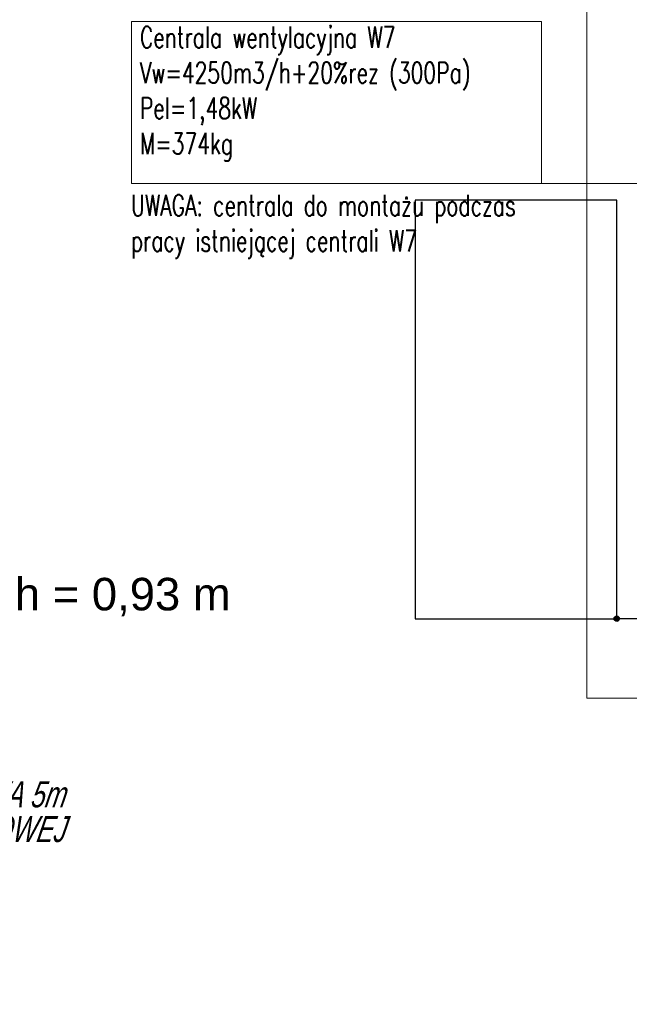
# Model space of a CAD drawing. Header units: millimetres. Extents: x -3034 to 546681, y -100001 to 133386.
# Tile 30 of 173: x 61256 to 64069, y -6003 to -1461. Entities that reach past the tile are written whole.
import ezdxf
from ezdxf import colors
from ezdxf.entities.mleader import LeaderData, LeaderLine
from ezdxf.lldxf.tags import DXFTag
from ezdxf.math import Vec2, Vec3

# ---------------------------------------------------------------- set-up
doc = ezdxf.new("R2010")
doc.units = ezdxf.units.MM
doc.set_wipeout_variables(frame=1)
doc.linetypes.add('ACAD_ISO03W100', pattern=[150, 60, -90])
doc.linetypes.add('Wipeout_Contour', pattern=[1000, 0, -1000])
for name, color, linetype, lineweight in [('A-widok', 7, 'Continuous', 15), ('HVAC_WENTYLACJA_ETYKIETY', 3, 'Continuous', 18), ('PAB - opisy ogólne', 7, 'Continuous', 18)]:
    doc.layers.add(name, color=color, linetype=linetype, lineweight=lineweight)
for name, color, linetype in [('ELEK CIENKIE', 80, 'Continuous'), ('ELEK ODGROMÓWKA', 214, 'Continuous'), ('Linia', 252, 'Continuous'), ('Słup', 252, 'Continuous'), ('Tekst', 252, 'Continuous')]:
    doc.layers.add(name, color=color, linetype=linetype)
doc.styles.add('ROMANS-ITALIC', font='ariali.ttf', dxfattribs={"width": 0.7, "oblique": 12})
doc.styles.get("Standard").update_dxf_attribs({"font": 'arial.ttf'})
doc.styles.add('Times new roman', font='arial.ttf')
tags = doc.linetypes.add('DASH', pattern=[15, 10, -5]).pattern_tags.tags
tags[6:7] = [DXFTag(74, 4), DXFTag(75, 0), DXFTag(340, '0'), DXFTag(46, 0.0), DXFTag(50, 0.0), DXFTag(44, 0.0), DXFTag(45, 0.0)]
tags[4:5] = [DXFTag(74, 4), DXFTag(75, 0), DXFTag(340, '0'), DXFTag(46, 0.0), DXFTag(50, 0.0), DXFTag(44, 0.0), DXFTag(45, 0.0)]

# ---------------------------------------------------------------- blocks, each defined once
blk = doc.blocks.new('A$C67C5DD4D')
at = {"layer": 'Tekst', "insert": (30104.2, 21617.8), "char_height": 150, "attachment_point": 2, "style": 'Times new roman'}
blk.add_mtext('\\A1;{\\fArial|b0|i0|c0|p38;h = 0,93 m}', dxfattribs=at)
at = {"color": 254, "linetype": 'Wipeout_Contour', "lineweight": 0, "ltscale": 512176.532723}
blk.add_wipeout([(31453.5, 21429.5), (32383.5, 21429.5), (32383.5, 23359.5), (31453.5, 23359.5)], dxfattribs=at).dxf.layer = 'Słup'
at = {"layer": 'Linia', "linetype": 'Continuous'}
blk.add_hatch(color=256, dxfattribs=at).paths.add_polyline_path([(32396, 21429.5), (32395.1, 21434.3), (32392.4, 21438.3), (32388.3, 21441.1), (32383.5, 21442), (32378.7, 21441.1), (32374.7, 21438.3), (32372, 21434.3), (32371, 21429.5), (32372, 21424.7), (32374.7, 21420.7), (32378.7, 21418), (32383.5, 21417), (32388.3, 21418), (32392.4, 21420.7), (32395.1, 21424.7)])
at = {"layer": 'Linia'}
blk.add_line((32560.3, 21429.5), (32396, 21429.5), dxfattribs=at)
blk.add_circle((32383.5, 21429.5), 12.5, dxfattribs=at)
at = {"layer": 'Słup'}
for p, q in [((32383.5, 23359.5), (31453.5, 23359.5)), ((31453.5, 23359.5), (31453.5, 21429.5)), ((32383.5, 21429.5), (32383.5, 23359.5)), ((31453.5, 21429.5), (32383.5, 21429.5))]:
    blk.add_line(p, q, dxfattribs=at)
blk = doc.blocks.new('iglice')
at = {"layer": 'ELEK CIENKIE', "color": 232, "linetype": 'ACAD_ISO03W100', "ltscale": 3}
blk.add_circle((-52800.3, 20728.8), 7540, dxfattribs=at)

msp = doc.modelspace()

# ---------------------------------------------------------------- block references
msp.add_blockref('A$C67C5DD4D', (31627.445, -25653.943))

# ---------------------------------------------------------------- next in the draw order: linework, layer by layer
at = {"layer": 'A-widok', "color": 252, "linetype": 'DASH', "ltscale": 15, "true_color": 0x939393}
msp.add_lwpolyline([(63872.944, -4591.081), (66772.944, -4591.081), (66772.944, -991.081), (63872.944, -991.081)], close=True, dxfattribs=at)
at = {"layer": 'HVAC_WENTYLACJA_ETYKIETY'}
msp.add_lwpolyline([(61772.571, -1470.456), (63663.579, -1470.456), (63663.579, -2217.377), (61772.571, -2217.377)], close=True, dxfattribs=at)
msp.add_lwpolyline([(64747.009, -2217.377), (63663.164, -2217.377)], dxfattribs=at)

# ---------------------------------------------------------------- next in the draw order: block references
at = {"layer": 'ELEK ODGROMÓWKA'}
msp.add_blockref('iglice', (111335.99, -24243.943), dxfattribs=at)

# ---------------------------------------------------------------- next in the draw order: texts
at = {"layer": 'HVAC_WENTYLACJA_ETYKIETY', "char_height": 98, "width": 2365.26028, "attachment_point": 1}
for s, insert in [('\\Fromans|c238;\\W0.7;Centrala wentylacyjna W7\\PVw=4250m3/h+20%rez (300Pa)\\PPel=1,48kW\\PM=374kg', (61810.545, -1493.555)), ('\\Fromans|c238;\\W0.7;UWAGA: centrala do montażu podczas \\Ppracy istniejącej centrali W7', (61769.005, -2268.616))]:
    msp.add_mtext(s, dxfattribs=dict(at, insert=insert))

# ---------------------------------------------------------------- next in the draw order: leaders
at = {"layer": 'PAB - opisy ogólne'}
ml = msp.add_multileader_mtext('Standard', dxfattribs=at)
ml.set_content('IGLICA ODGROMOWA 5m \\PNA PODSTAWIE BETONOWEJ', color=256, style='ROMANS-ITALIC')
ml.set_leader_properties()
ml.build(insert=Vec2(0, 0))
ml.multileader.update_dxf_attribs({"has_text_frame": 1, "text_right_attachment_type": 5, "dogleg_length": 20, "arrow_head_size": 150})
ctx = ml.context
ctx.base_point, ctx.char_height, ctx.arrow_head_size, ctx.landing_gap_size, ctx.plane_origin = Vec3(59716.079, -5035.818), 120, 150, 50, Vec3(57228.274, -3885.637)
ctx.right_attachment, ctx.text_align_type = 5, 2
notes = []
notes.append((ctx, [(1, (1, 1, 0), (59516.079, -5035.818), (1, 0), 200, [(0, [(58555.15, -3503.942)], 0, [])])]))
ctx.mtext.insert, ctx.mtext.alignment, ctx.mtext.line_spacing_factor, ctx.mtext.flow_direction = Vec3(61466.497, -4974.795), 3, 0.8, 5
for ctx, leaders in notes:
    for number, flags, end, landing, length, lines in leaders:
        leader = LeaderData()
        leader.index, (leader.has_last_leader_line, leader.has_dogleg_vector, leader.attachment_direction) = number, flags
        leader.last_leader_point, leader.dogleg_vector, leader.dogleg_length = Vec3(end), Vec3(landing), length
        for number, points, colour, breaks in lines:
            line = LeaderLine()
            line.index, line.vertices, line.color, line.breaks = number, Vec3.list(points), colors.encode_raw_color(colour), breaks
            leader.lines.append(line)
        ctx.leaders.append(leader)

doc.saveas('drawing.dxf')
